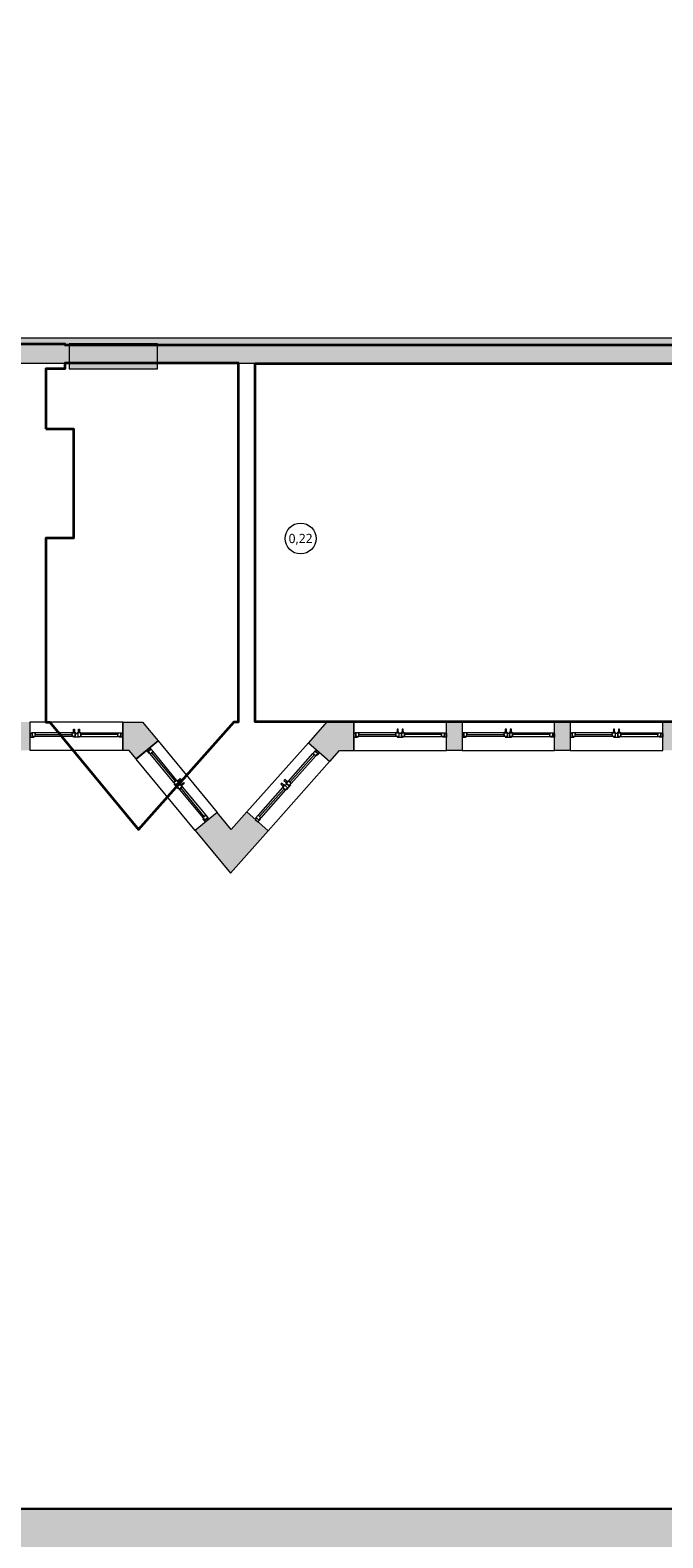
# Model space of a CAD drawing. Header units: millimetres. Extents: x -221 to 149158, y -114258 to 0.
# Tile 68 of 219: x 82801 to 83825, y -56073 to -53631. Entities that reach past the tile are written whole.
import ezdxf
from ezdxf.enums import TextEntityAlignment as Align

# ---------------------------------------------------------------- set-up
doc = ezdxf.new("R2010")
doc.units = ezdxf.units.MM
doc.layers.get('0').update_dxf_attribs({"lineweight": 0})
for name, color, linetype, lineweight in [('A-opisram.ART', 250, 'Continuous', 0), ('opis..KF', 250, 'Continuous', 15), ('powierzchnie', 21, 'Continuous', 50), ('stolarka_arch', 250, 'Continuous', 5), ('wymiar..KF', 12, 'Continuous', 5), ('wypełnienie istn..KF', 250, 'Continuous', 0), ('ściany ist..KF', 61, 'Continuous', 5)]:
    doc.layers.add(name, color=color, linetype=linetype, lineweight=lineweight)
doc.layers.add('A-przekrycieram.ART', color=7, linetype='Continuous', lineweight=0, true_color=0xffffff)
doc.styles.add('ARCH', font='segoeuil.ttf')
doc.styles.add('DIM', font='simplex.shx', dxfattribs={"width": 0.6})
doc.dimstyles.new('100-STD', dxfattribs={"dimscale": 10, "dimtxt": 1.3, "dimasz": 0.15, "dimexe": 5, "dimexo": 10, "dimgap": 0.4, "dimtad": 1, "dimdec": 1, "dimrnd": 0.5, "dimdsep": 46, "dimtxsty": 'DIM', "dimblk": 'KR21', "dimcen": 1, "dimdle": 10, "dimse1": 1, "dimse2": 1, "dimclrd": 256, "dimclre": 256, "dimclrt": 256, "dimadec": 0, "dimazin": 0, "dimtfac": 1, "dimtdec": 1, "dimtmove": 2, "dimatfit": 3, "dimldrblk": 'KR21', "dimfxl": 1, "dimtvp": 5.6, "dimtolj": 1, "dimtzin": 2, "dimarcsym": 0})

# ---------------------------------------------------------------- blocks, each defined once
blk = doc.blocks.new('KR21')
at = {"ltscale": 100}
blk.add_line((0, -5), (0, 5), dxfattribs=at)
at = {"ltscale": 100, "const_width": 0.84}
blk.add_lwpolyline([(-2.5, -2.5), (2.6, 2.6)], dxfattribs=at)
blk = doc.blocks.new('*D582')
at = {"layer": 'Defpoints', "color": 0, "linetype": 'ByBlock', "transparency": 16777216}
for p in [(0, -54123.3), (135331.4, -54123.3), (135533.8, -54575.5)]:
    blk.add_point(p, dxfattribs=at)
at = {"layer": 'wymiar..KF', "linetype": 'Continuous', "lineweight": -2, "transparency": 16777216}
blk.add_line((135331.4, -54574), (135331.4, -54124.8), dxfattribs=at)
at = {"layer": 'wymiar..KF', "linetype": 'ByBlock', "lineweight": -2, "transparency": 16777216, "xscale": 1.5, "yscale": 1.5, "zscale": 1.5}
for p, rotation in [((135331.4, -54123.3), 90), ((135331.4, -54575.5), 270)]:
    blk.add_blockref('KR21', p, dxfattribs=dict(at, rotation=rotation))
at = {"layer": 'wymiar..KF', "linetype": 'ByBlock', "transparency": 16777216, "insert": (135320.9, -54349.4), "char_height": 13, "attachment_point": 5, "rotation": 90, "style": 'DIM'}
blk.add_mtext('\\A1;452', dxfattribs=at)
blk = doc.blocks.new('*D583')
at = {"layer": 'Defpoints', "color": 0, "linetype": 'ByBlock', "transparency": 16777216}
for p in [(-202.4, -53646.3), (135612.3, -53646.3), (0, -54123.3)]:
    blk.add_point(p, dxfattribs=at)
at = {"layer": 'wymiar..KF', "linetype": 'Continuous', "lineweight": -2, "transparency": 16777216}
blk.add_line((-202.4, -54121.8), (-202.4, -53647.8), dxfattribs=at)
at = {"layer": 'wymiar..KF', "linetype": 'ByBlock', "lineweight": -2, "transparency": 16777216, "xscale": 1.5, "yscale": 1.5, "zscale": 1.5}
for p, rotation in [((-202.4, -53646.3), 90), ((-202.4, -54123.3), 270)]:
    blk.add_blockref('KR21', p, dxfattribs=dict(at, rotation=rotation))
at = {"layer": 'wymiar..KF', "linetype": 'ByBlock', "transparency": 16777216, "insert": (-212.9, -53884.8), "char_height": 13, "attachment_point": 5, "rotation": 90, "style": 'DIM'}
blk.add_mtext('\\A1;477', dxfattribs=at)
blk = doc.blocks.new('*U975')
at = {"layer": 'stolarka_arch', "lineweight": 0}
blk.add_lwpolyline([(0, 0), (150, 0), (150, -46.1), (0, -46.1)], close=True, dxfattribs=at)
at = {"layer": 'stolarka_arch'}
for points in [[(0, -22), (6, -22), (6, -23), (3, -23), (3, -28), (0, -28)], [(3, -23), (8, -23), (8, -29), (2, -29), (2, -28), (3, -28)], [(8, -26), (68, -26), (68, -23), (8, -23)], [(73, -23), (68, -23), (68, -29), (74, -29), (74, -28), (73, -28)], [(70, -22), (80, -22), (80, -23), (77, -23), (77, -28), (73, -28), (73, -23), (70, -23)], [(77, -23), (82, -23), (82, -29), (76, -29), (76, -28), (77, -28)], [(142, -26), (82, -26), (82, -23), (142, -23)], [(147, -23), (142, -23), (142, -29), (148, -29), (148, -28), (147, -28)], [(150, -22), (144, -22), (144, -23), (147, -23), (147, -28), (150, -28)], [(8, -26), (68, -26), (68, -29), (8, -29)], [(73, -30), (69, -30), (69, -29), (73, -29)], [(72, -35), (70, -35), (70, -30), (72, -30)], [(81, -30), (77, -30), (77, -29), (81, -29)], [(80, -35), (78, -35), (78, -30), (80, -30)], [(142, -26), (82, -26), (82, -29), (142, -29)]]:
    blk.add_lwpolyline(points, close=True, dxfattribs=at)
blk = doc.blocks.new('*U974')
at = {"layer": 'stolarka_arch', "lineweight": 0}
blk.add_lwpolyline([(0, 0), (150, 0), (150, -46.4), (0, -46.4)], close=True, dxfattribs=at)
at = {"layer": 'stolarka_arch'}
for points in [[(0, -22), (6, -22), (6, -23), (3, -23), (3, -28), (0, -28)], [(3, -23), (8, -23), (8, -29), (2, -29), (2, -28), (3, -28)], [(8, -26), (68, -26), (68, -23), (8, -23)], [(73, -23), (68, -23), (68, -29), (74, -29), (74, -28), (73, -28)], [(70, -22), (80, -22), (80, -23), (77, -23), (77, -28), (73, -28), (73, -23), (70, -23)], [(77, -23), (82, -23), (82, -29), (76, -29), (76, -28), (77, -28)], [(142, -26), (82, -26), (82, -23), (142, -23)], [(147, -23), (142, -23), (142, -29), (148, -29), (148, -28), (147, -28)], [(150, -22), (144, -22), (144, -23), (147, -23), (147, -28), (150, -28)], [(8, -26), (68, -26), (68, -29), (8, -29)], [(73, -30), (69, -30), (69, -29), (73, -29)], [(72, -35), (70, -35), (70, -30), (72, -30)], [(81, -30), (77, -30), (77, -29), (81, -29)], [(80, -35), (78, -35), (78, -30), (80, -30)], [(142, -26), (82, -26), (82, -29), (142, -29)]]:
    blk.add_lwpolyline(points, close=True, dxfattribs=at)
blk = doc.blocks.new('*U976')
at = {"layer": 'stolarka_arch', "lineweight": 0}
blk.add_lwpolyline([(0, 0), (150, 0), (150, -46.1), (0, -46.1)], close=True, dxfattribs=at)
at = {"layer": 'stolarka_arch'}
for points in [[(0, -22), (6, -22), (6, -23), (3, -23), (3, -28), (0, -28)], [(3, -23), (8, -23), (8, -29), (2, -29), (2, -28), (3, -28)], [(8, -26), (68, -26), (68, -23), (8, -23)], [(73, -23), (68, -23), (68, -29), (74, -29), (74, -28), (73, -28)], [(70, -22), (80, -22), (80, -23), (77, -23), (77, -28), (73, -28), (73, -23), (70, -23)], [(77, -23), (82, -23), (82, -29), (76, -29), (76, -28), (77, -28)], [(142, -26), (82, -26), (82, -23), (142, -23)], [(147, -23), (142, -23), (142, -29), (148, -29), (148, -28), (147, -28)], [(150, -22), (144, -22), (144, -23), (147, -23), (147, -28), (150, -28)], [(8, -26), (68, -26), (68, -29), (8, -29)], [(73, -30), (69, -30), (69, -29), (73, -29)], [(72, -35), (70, -35), (70, -30), (72, -30)], [(81, -30), (77, -30), (77, -29), (81, -29)], [(80, -35), (78, -35), (78, -30), (80, -30)], [(142, -26), (82, -26), (82, -29), (142, -29)]]:
    blk.add_lwpolyline(points, close=True, dxfattribs=at)
blk = doc.blocks.new('*U1034')
at = {"layer": 'stolarka_arch', "lineweight": 0}
blk.add_lwpolyline([(0, 0), (150, 0), (150, -46.4), (0, -46.4)], close=True, dxfattribs=at)
at = {"layer": 'stolarka_arch'}
for points in [[(0, -22), (6, -22), (6, -23), (3, -23), (3, -28), (0, -28)], [(3, -23), (8, -23), (8, -29), (2, -29), (2, -28), (3, -28)], [(8, -26), (68, -26), (68, -23), (8, -23)], [(73, -23), (68, -23), (68, -29), (74, -29), (74, -28), (73, -28)], [(70, -22), (80, -22), (80, -23), (77, -23), (77, -28), (73, -28), (73, -23), (70, -23)], [(77, -23), (82, -23), (82, -29), (76, -29), (76, -28), (77, -28)], [(142, -26), (82, -26), (82, -23), (142, -23)], [(147, -23), (142, -23), (142, -29), (148, -29), (148, -28), (147, -28)], [(150, -22), (144, -22), (144, -23), (147, -23), (147, -28), (150, -28)], [(8, -26), (68, -26), (68, -29), (8, -29)], [(73, -30), (69, -30), (69, -29), (73, -29)], [(72, -35), (70, -35), (70, -30), (72, -30)], [(81, -30), (77, -30), (77, -29), (81, -29)], [(80, -35), (78, -35), (78, -30), (80, -30)], [(142, -26), (82, -26), (82, -29), (142, -29)]]:
    blk.add_lwpolyline(points, close=True, dxfattribs=at)
blk = doc.blocks.new('*U1007')
at = {"layer": 'stolarka_arch', "lineweight": 0}
blk.add_lwpolyline([(0, 0), (150, 0), (150, -46.4), (0, -46.4)], close=True, dxfattribs=at)
at = {"layer": 'stolarka_arch'}
for points in [[(0, -22), (6, -22), (6, -23), (3, -23), (3, -28), (0, -28)], [(3, -23), (8, -23), (8, -29), (2, -29), (2, -28), (3, -28)], [(8, -26), (68, -26), (68, -23), (8, -23)], [(73, -23), (68, -23), (68, -29), (74, -29), (74, -28), (73, -28)], [(70, -22), (80, -22), (80, -23), (77, -23), (77, -28), (73, -28), (73, -23), (70, -23)], [(77, -23), (82, -23), (82, -29), (76, -29), (76, -28), (77, -28)], [(142, -26), (82, -26), (82, -23), (142, -23)], [(147, -23), (142, -23), (142, -29), (148, -29), (148, -28), (147, -28)], [(150, -22), (144, -22), (144, -23), (147, -23), (147, -28), (150, -28)], [(8, -26), (68, -26), (68, -29), (8, -29)], [(73, -30), (69, -30), (69, -29), (73, -29)], [(72, -35), (70, -35), (70, -30), (72, -30)], [(81, -30), (77, -30), (77, -29), (81, -29)], [(80, -35), (78, -35), (78, -30), (80, -30)], [(142, -26), (82, -26), (82, -29), (142, -29)]]:
    blk.add_lwpolyline(points, close=True, dxfattribs=at)
blk = doc.blocks.new('*U1013')
at = {"layer": 'stolarka_arch', "lineweight": 0}
blk.add_lwpolyline([(0, 0), (150, 0), (150, -46.4), (0, -46.4)], close=True, dxfattribs=at)
at = {"layer": 'stolarka_arch'}
for points in [[(0, -22), (6, -22), (6, -23), (3, -23), (3, -28), (0, -28)], [(3, -23), (8, -23), (8, -29), (2, -29), (2, -28), (3, -28)], [(8, -26), (68, -26), (68, -23), (8, -23)], [(73, -23), (68, -23), (68, -29), (74, -29), (74, -28), (73, -28)], [(70, -22), (80, -22), (80, -23), (77, -23), (77, -28), (73, -28), (73, -23), (70, -23)], [(77, -23), (82, -23), (82, -29), (76, -29), (76, -28), (77, -28)], [(142, -26), (82, -26), (82, -23), (142, -23)], [(147, -23), (142, -23), (142, -29), (148, -29), (148, -28), (147, -28)], [(150, -22), (144, -22), (144, -23), (147, -23), (147, -28), (150, -28)], [(8, -26), (68, -26), (68, -29), (8, -29)], [(73, -30), (69, -30), (69, -29), (73, -29)], [(72, -35), (70, -35), (70, -30), (72, -30)], [(81, -30), (77, -30), (77, -29), (81, -29)], [(80, -35), (78, -35), (78, -30), (80, -30)], [(142, -26), (82, -26), (82, -29), (142, -29)]]:
    blk.add_lwpolyline(points, close=True, dxfattribs=at)
blk = doc.blocks.new('nr pom')
at = {"layer": 'opis..KF', "lineweight": 20}
blk.add_circle((0, 0), 25, dxfattribs=at)
at = {"layer": 'opis..KF', "style": 'ARCH'}
blk.add_attdef('00', text='', height=15, dxfattribs=at).set_placement((0, 0), align=Align.MIDDLE_CENTER)
blk = doc.blocks.new('*U1674')
at = {"layer": 'A-przekrycieram.ART'}
h = blk.add_hatch(color=256, dxfattribs=at)
h.dxf.hatch_style = 1
h.paths.add_polyline_path([(0, 4200), (5940, 4200), (5940, 0), (0, 0)])
h.paths.add_polyline_path([(200, 4100), (5840, 4100), (5840, 100), (200, 100)], flags=16)
at = {"layer": 'A-opisram.ART', "lineweight": 30}
blk.add_lwpolyline([(200, 4100), (5840, 4100), (5840, 100), (200, 100)], close=True, dxfattribs=at)

msp = doc.modelspace()

# ---------------------------------------------------------------- hatches: boundary and pattern name
at = {"layer": 'wypełnienie istn..KF', "true_color": 0xc8c8c8}
h = msp.add_hatch(color=9, dxfattribs=at)
h.dxf.hatch_style = 1
h.paths.add_polyline_path([(82271.73, -51363.29), (81245.73, -51363.29), (81245.73, -52196.19), (81291.73, -52196.19), (81291.73, -52000.29), (81291.73, -51959.29), (81291.73, -51409.29), (82225.73, -51409.29), (82225.73, -51970.29), (82225.73, -52000.29), (82225.73, -52152.78), (82271.73, -52152.78)])
h.paths.add_polyline_path([(81291.73, -52346.19), (81245.73, -52346.19), (81245.73, -52367.67), (81291.73, -52367.67)])
h.paths.add_polyline_path([(81291.73, -52517.67), (81245.73, -52517.67), (81245.73, -52539.15), (81291.73, -52539.15)])
h.paths.add_polyline_path([(81291.73, -52689.15), (81245.73, -52689.15), (81245.73, -52710.63), (81291.73, -52710.63)])
h.paths.add_polyline_path([(81291.73, -52860.63), (81245.73, -52860.63), (81245.73, -52882.1), (81291.73, -52882.1)])
h.paths.add_polyline_path([(81291.73, -53032.1), (81245.73, -53032.1), (81245.73, -53053.58), (81291.73, -53053.58)])
h.paths.add_polyline_path([(81291.73, -53203.58), (81245.73, -53203.58), (81245.73, -53225.06), (81291.73, -53225.06)])
h.paths.add_polyline_path([(81291.73, -53375.06), (81245.73, -53375.06), (81245.73, -53396.54), (81291.73, -53396.54)])
h.paths.add_polyline_path([(81370.01, -53600.29), (81291.73, -53600.29), (81291.73, -53546.54), (81245.73, -53546.54), (81245.73, -53646.29), (81324.01, -53646.29), (81324.01, -53664.91), (81370.01, -53664.91)])
h.paths.add_polyline_path([(81370.01, -54140.29), (81370.01, -54103.29), (81324.01, -54103.29), (81324.01, -54123.29), (81245.55, -54123.29), (81245.55, -54575.52), (81468.28, -54797.35), (81618.23, -54797.35), (81618.23, -54751.34), (81487.28, -54751.35), (81291.55, -54556.41), (81291.55, -54170.3), (81370.01, -54170.3)])
h.paths.add_polyline_path([(81872.04, -54751.33), (81768.23, -54751.33), (81768.23, -54797.34), (81872.04, -54797.34)], flags=17)
h.paths.add_polyline_path([(82100.64, -54751.32), (82082.04, -54751.32), (82082.04, -54170.3), (82642.37, -54170.3), (82642.37, -54129.29), (82082.04, -54129.29), (82082.04, -54029.29), (81769.57, -53649.39), (81769.57, -53018.29), (82431.62, -53018.29), (82431.62, -52972.29), (82271.73, -52972.29), (82271.73, -52920.21), (82225.73, -52920.21), (82225.73, -52988.29), (81739.57, -52988.29), (81739.57, -53018.29), (81739.57, -53660.14), (82052.04, -54040.05), (82052.04, -54129.29), (82052.04, -54751.32), (82022.04, -54751.32), (82022.04, -54797.68), (82100.64, -54797.68)])
h.paths.add_polyline_path([(82275.75, -54751.32), (82250.64, -54751.32), (82250.64, -54797.32), (82275.75, -54797.32)], flags=17)
h.paths.add_polyline_path([(82450.86, -54751.31), (82425.75, -54751.31), (82425.75, -54797.31), (82450.86, -54797.31)], flags=17)
h.paths.add_polyline_path([(82625.97, -54751.31), (82600.86, -54751.31), (82600.86, -54797.31), (82625.97, -54797.31)], flags=17)
h.paths.add_polyline_path([(82801.07, -54751.3), (82775.97, -54751.3), (82775.97, -54797.3), (82801.07, -54797.3)], flags=17)
h.paths.add_polyline_path([(82982.93, -54751.29), (82976.62, -54751.59), (82951.07, -54751.44), (82951.07, -54797.29), (82961.23, -54797.29), (82972.7, -54811.21), (83008.05, -54782.02)], flags=17)
h.paths.add_polyline_path([(83186.38, -54927.58), (83151.91, -54897.02), (83126.57, -54925.61), (83103.56, -54897.69), (83068.09, -54926.97), (83125.28, -54996.39)])
h.paths.add_polyline_path([(83325.08, -54751.3), (83281.13, -54751.28), (83251.44, -54784.76), (83286.07, -54815.19), (83301.82, -54797.28), (83325.09, -54797.27)], flags=17)
h.paths.add_polyline_path([(83500.19, -54751.3), (83475.08, -54751.3), (83475.08, -54797.3), (83500.19, -54797.3)], flags=17)
h.paths.add_polyline_path([(83675.3, -54751.31), (83650.19, -54751.31), (83650.19, -54797.31), (83675.3, -54797.31)], flags=17)
h.paths.add_polyline_path([(83850.41, -54751.31), (83825.3, -54751.31), (83825.3, -54797.31), (83850.41, -54797.31)], flags=17)
h.paths.add_polyline_path([(84118.65, -54561.83), (84132.15, -54561.83), (84132.15, -54521.83), (84118.65, -54521.83), (84118.65, -54341.77), (83924.65, -54129.29), (82751.64, -54129.29), (82751.64, -54170.3), (82864.07, -54170.3), (82864.07, -54138.8), (83007.07, -54138.8), (83007.07, -54170.3), (83921.46, -54170.3), (84088.64, -54353.41), (84088.64, -54751.25), (84000.41, -54751.25), (84000.41, -54797.25), (84072.65, -54797.25), (84072.65, -54924.3), (84142.65, -54924.3), (84142.65, -54878.3), (84118.65, -54878.3)])
h.paths.add_polyline_path([(85110.55, -54758.3), (85101.22, -54758.3), (85101.22, -54172.64), (85103.35, -54170.3), (85138.9, -54170.3), (85138.9, -54129.29), (85099.65, -54129.29), (84905.65, -54341.77), (84905.65, -54395.24), (84936.03, -54395.24), (84936.03, -54353.55), (85082.37, -54193.28), (85082.37, -54758.3), (84936.03, -54758.3), (84936.03, -54505.24), (84905.65, -54505.24), (84905.65, -54521.83), (84892.15, -54521.83), (84892.15, -54561.83), (84905.65, -54561.83), (84905.65, -54878.3), (84881.65, -54878.3), (84881.65, -54924.3), (84951.65, -54924.36), (84951.76, -54804.3), (85110.55, -54804.3)])
h.paths.add_polyline_path([(85326.62, -54758.31), (85297.89, -54758.31), (85297.89, -54170.3), (85681.03, -54170.3), (85681.03, -54236.22), (85708.03, -54236.22), (85708.03, -54170.3), (85843.97, -54170.3), (85843.97, -54129.29), (85248.9, -54129.29), (85248.9, -54170.3), (85267.89, -54170.3), (85267.89, -54758.31), (85260.55, -54758.3), (85260.55, -54804.32), (85326.62, -54804.31)])
h.paths.add_polyline_path([(85501.73, -54758.32), (85476.62, -54758.32), (85476.62, -54804.32), (85501.73, -54804.32)])
h.paths.add_polyline_path([(85714.34, -54758.3), (85708.03, -54758.3), (85708.03, -54346.22), (85681.03, -54346.22), (85681.03, -54758.32), (85651.73, -54758.32), (85651.73, -54804.32), (85693.67, -54804.32), (85709.55, -54822.24), (85743.98, -54791.68)])
h.paths.add_polyline_path([(85927.31, -54933.92), (85891.84, -54904.63), (85868.83, -54932.55), (85843.49, -54903.96), (85809.02, -54934.52), (85870.11, -55003.33)])
h.paths.add_polyline_path([(86177.19, -54758.3), (86046.75, -54758.3), (86046.75, -54346.22), (86019.75, -54346.22), (86019.75, -54758.3), (86012.41, -54758.3), (85987.35, -54788.96), (86022.9, -54818.31), (86034.11, -54804.3), (86177.19, -54804.3)])
h.paths.add_polyline_path([(86430.1, -54758.3), (86327.19, -54758.3), (86327.19, -54804.3), (86430.1, -54804.3)])
h.paths.add_polyline_path([(86416.03, -54170.3), (86916.64, -54170.3), (86916.64, -54129.29), (86347.44, -54129.29), (86347.44, -54170.3), (86389.03, -54170.3), (86389.03, -54758.3), (86416.03, -54758.3)])
h.paths.add_polyline_path([(86677.26, -54758.3), (86580.1, -54758.3), (86580.1, -54804.3), (86677.26, -54804.3)])
h.paths.add_polyline_path([(86237.44, -54129.29), (85953.97, -54129.29), (85953.97, -54170.3), (86019.75, -54170.3), (86019.75, -54236.22), (86046.75, -54236.22), (86046.75, -54170.3), (86237.44, -54170.3)])
h.paths.add_polyline_path([(86918.67, -54758.3), (86827.26, -54758.3), (86827.26, -54804.3), (86918.67, -54804.3)])
h.paths.add_polyline_path([(87712.61, -54582.38), (87712.61, -54123.81), (87622.61, -54123.81), (87622.61, -54110.8), (87576.61, -54110.8), (87576.61, -54129.29), (87026.64, -54129.29), (87026.64, -54170.3), (87305.61, -54170.3), (87305.61, -54131.79), (87416.61, -54131.79), (87416.61, -54169.81), (87666.61, -54169.81), (87666.61, -54563.29), (87471.09, -54758.3), (87407.48, -54758.3), (87407.48, -54804.3), (87490.11, -54804.3)])
h = msp.add_hatch(color=9, dxfattribs=at)
h.dxf.hatch_style = 1
h.paths.add_polyline_path([(83007.07, -54138.8), (82864.07, -54138.8), (82864.07, -54179.3), (83007.07, -54179.3), (83007.07, -54170.3)])

# ---------------------------------------------------------------- linework, layer by layer
at = {"layer": 'powierzchnie', "linetype": 'ByBlock', "lineweight": 35}
for points in [[(81477.57, -52000.29), (81141.73, -52000.29), (81141.73, -53600.29), (81220.01, -53600.29), (81220.01, -54140.29), (81681.83, -54140.29), (81791.83, -54140.29), (82492.37, -54140.29), (82602.37, -54140.29), (82714.07, -54140.29), (82714.07, -54138.8), (82857.07, -54138.8), (82857.07, -54140.29), (83000.95, -54140.29), (83110.95, -54140.29), (83494.23, -54140.29), (83604.23, -54140.29), (84325.5, -54140.29)], [(82826.62, -54276.3), (82871.07, -54276.3), (82871.07, -54453.3), (82826.62, -54453.3), (82826.62, -54751.59), (82832.93, -54751.29), (82976.57, -54925.61), (83131.13, -54751.28), (83138.34, -54751.28), (83138.34, -54170.3), (82857.07, -54170.3), (82857.07, -54179.3), (82826.62, -54179.3), (82826.62, -54276.3)], [(83165.34, -54170.36), (83938.64, -54170.36), (83938.64, -54751.25), (83165.37, -54751.28), (83165.34, -54170.36)]]:
    msp.add_lwpolyline(points, dxfattribs=at)
at = {"layer": 'ściany ist..KF', "linetype": 'ByBlock'}
for points in [[(84072.65, -54924.3), (84142.65, -54924.3), (84142.65, -54878.3), (84118.65, -54878.3), (84118.65, -54561.83), (84132.15, -54561.83), (84132.15, -54521.83), (84118.65, -54521.83), (84118.65, -54341.77), (83924.65, -54129.29), (82751.64, -54129.29), (82751.64, -54170.3), (82864.07, -54170.3), (82864.07, -54179.3), (83007.07, -54179.3), (83007.07, -54170.3), (83921.46, -54170.3), (84088.64, -54353.41), (84088.64, -54751.25), (84000.41, -54751.25), (84000.41, -54797.25), (84072.65, -54797.25), (84072.65, -54924.3)], [(82951.05, -54751.44), (82976.62, -54751.59), (82982.93, -54751.29), (83008.05, -54782.02), (82972.7, -54811.21), (82961.23, -54797.29), (82951.07, -54797.29)], [(82951.07, -54797.29), (82951.07, -54751.3)], [(83325.09, -54751.3), (83281.13, -54751.28), (83251.44, -54784.76), (83286.07, -54815.19), (83301.82, -54797.28), (83325.09, -54797.27), (83325.08, -54751.3)], [(83068.09, -54926.97), (83125.28, -54996.39), (83186.38, -54927.58), (83151.91, -54897.02), (83126.57, -54925.61), (83103.56, -54897.69), (83068.01, -54927.04)]]:
    msp.add_lwpolyline(points, dxfattribs=at)
for points in [[(82864.07, -54179.3), (83007.07, -54179.3), (83007.07, -54138.8), (82864.07, -54138.8)], [(83500.19, -54797.3), (83475.08, -54797.3), (83475.08, -54751.3), (83500.19, -54751.3)], [(83675.3, -54797.31), (83650.19, -54797.31), (83650.19, -54751.31), (83675.3, -54751.31)]]:
    msp.add_lwpolyline(points, close=True, dxfattribs=at)

# ---------------------------------------------------------------- block references
at = {"xscale": 2, "yscale": 2, "zscale": 2}
msp.add_blockref('*U1674', (79788.68, -56225.76), dxfattribs=at)
at = {"layer": 'opis..KF', "color": 30}
msp.add_blockref('nr pom', (83238.86, -54454.02), dxfattribs=at).add_auto_attribs({'00': '0,22'})
at = {"layer": 'stolarka_arch', "rotation": 180}
msp.add_blockref('*U1034', (82951.07, -54797.68), dxfattribs=at)
at = {"layer": 'stolarka_arch', "xscale": -1, "rotation": 180}
for name, p in [('*U974', (83325.08, -54797.68)), ('*U1013', (83500.19, -54797.68)), ('*U1007', (83675.3, -54797.68))]:
    msp.add_blockref(name, p, dxfattribs=at)
at = {"layer": 'stolarka_arch', "color": 5, "rotation": 129.5458417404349}
msp.add_blockref('*U976', (83068.01, -54927.04), dxfattribs=at)
at = {"layer": 'stolarka_arch', "color": 5, "xscale": -1, "rotation": 228.4014041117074}
msp.add_blockref('*U975', (83186.33, -54927.54), dxfattribs=at)

# ---------------------------------------------------------------- dimensions: what is measured, and where the dimension line sits
at = {"layer": 'wymiar..KF', "linetype": 'ByBlock'}
for base, p1, p2, picture, middle in [((-202.42, -53646.29), (0, -54123.29), (135612.31, -53646.29), '*D583', (-212.92, -53884.79)), ((135331.42, -54123.29), (135533.84, -54575.52), (0, -54123.29), '*D582', (135320.92, -54349.41))]:
    dim = msp.add_linear_dim(base=base, p1=p1, p2=p2, angle=90, dimstyle='100-STD', override={"dimfxl": 8, "dimfxlon": 1}, dxfattribs=at)
    dim.commit()
    dim.dimension.update_dxf_attribs({"geometry": picture, "text_midpoint": middle})

doc.saveas('drawing.dxf')
